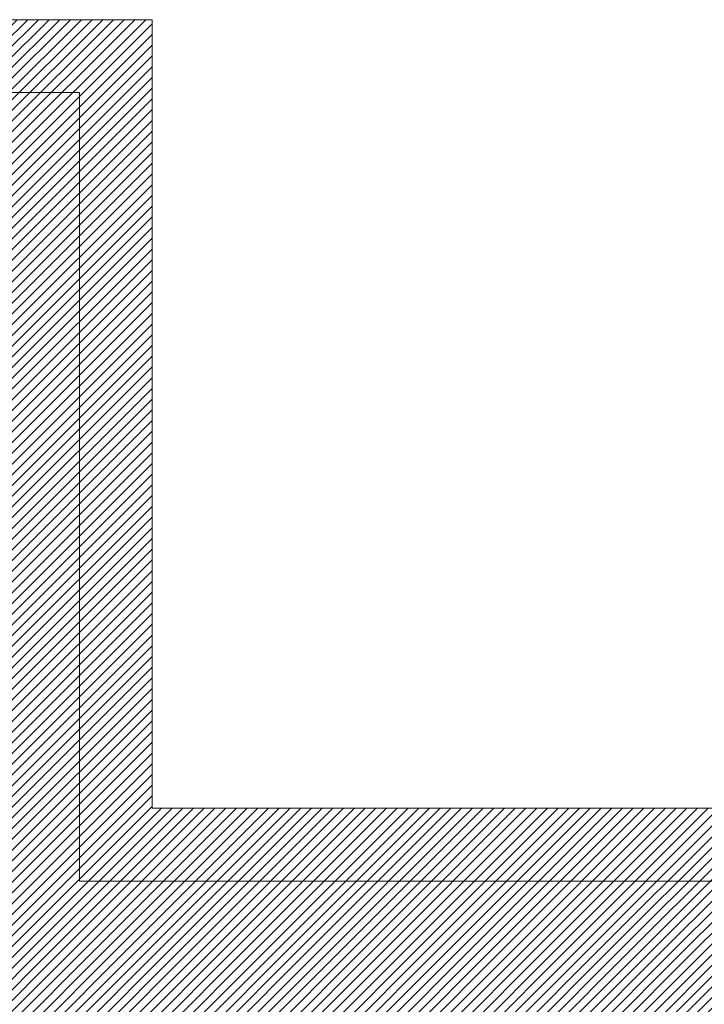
# Model space of a CAD drawing. Header units: inches. Extents: x 27484 to 71626, y -45113 to 39.
# Tile 227 of 256: x 34018 to 34130, y -22904 to -22742. Entities that reach past the tile are written whole.
import ezdxf

# ---------------------------------------------------------------- set-up
doc = ezdxf.new("R2010")
doc.units = ezdxf.units.IN
doc.header["$LTSCALE"] = 50
doc.header["$MEASUREMENT"] = 0
for name, color, linetype, lineweight in [('A-SCIANY', 5, 'Continuous', 18), ('A-ść. istn.', 8, 'Continuous', 0), ('mat', 7, 'Continuous', 9)]:
    doc.layers.add(name, color=color, linetype=linetype, lineweight=lineweight)
pattern_1 = [(45, (31560.1443, -34930.5661), (-0.88388348, 0.88388348), [])]

msp = doc.modelspace()

# ---------------------------------------------------------------- hatches: boundary and pattern name
at = {"layer": 'A-ść. istn.', "ltscale": 0.1}
h = msp.add_hatch(dxfattribs=at)
h.set_pattern_fill('ANSI31', color=256, scale=10)
h.set_pattern_definition(pattern_1)
h.paths.add_polyline_path([(34039.48246, -22741.96968), (34014.98246, -22741.96968), (34014.98246, -22747.96968), (34033.48246, -22747.96968), (34033.48246, -22766.46968), (34039.48246, -22766.46968)])
h.paths.add_polyline_path([(34033.48246, -22747.96968), (34014.98246, -22747.96968), (34014.98246, -22753.96968), (34027.48246, -22753.96968), (34027.48246, -22766.46968), (34033.48246, -22766.46968)], flags=17)
h.paths.add_polyline_path([(34027.48246, -22753.96968), (34014.98246, -22753.96968), (34014.98246, -22766.46968), (34027.48246, -22766.46968)], flags=16)
h.paths.add_polyline_path([(34027.48246, -22766.46968), (34014.98246, -22766.46968), (34014.98246, -22896.46968), (34142.48246, -22896.46968), (34142.48246, -22883.96968), (34027.48246, -22883.96968)])
h.paths.add_polyline_path([(34033.48246, -22766.46968), (34027.48246, -22766.46968), (34027.48246, -22883.96968), (34142.48246, -22883.96968), (34142.48246, -22883.96968), (34144.48246, -22883.96968), (34144.48246, -22877.96968), (34033.48246, -22877.96968)])
h.paths.add_polyline_path([(34039.48246, -22766.46968), (34033.48246, -22766.46968), (34033.48246, -22877.96968), (34144.48246, -22877.96968), (34144.48246, -22871.96968), (34039.48246, -22871.96968)], flags=17)
h = msp.add_hatch(dxfattribs=at)
h.set_pattern_fill('ANSI31', color=256, scale=10)
h.set_pattern_definition(pattern_1)
h.paths.add_polyline_path([(34014.98246, -22896.46968), (34002.48246, -22896.46968), (34002.48246, -22909.96968), (34014.98246, -22909.96968)])
h.paths.add_polyline_path([(34142.48246, -22896.46968), (34014.98246, -22896.46968), (34014.98246, -22909.96968), (34027.48246, -22909.96968), (34027.48246, -22908.96968), (34142.48246, -22908.96968)])

# ---------------------------------------------------------------- linework, layer by layer
at = {"layer": 'A-SCIANY', "ltscale": 3}
for p, q in [((32745.48246, -22741.96968), (34039.48246, -22741.96968)), ((34039.48246, -22871.96968), (34039.48246, -22741.96968)), ((34039.48246, -22871.96968), (35155.48246, -22871.96968))]:
    msp.add_line(p, q, dxfattribs=at)
at = {"layer": 'mat'}
for p, q in [((32760.48246, -22753.96968), (34027.48246, -22753.96968)), ((34027.48246, -22883.96968), (34027.48246, -22753.96968)), ((34027.48246, -22883.96968), (35172.48246, -22883.96968))]:
    msp.add_line(p, q, dxfattribs=at)

doc.saveas('drawing.dxf')
